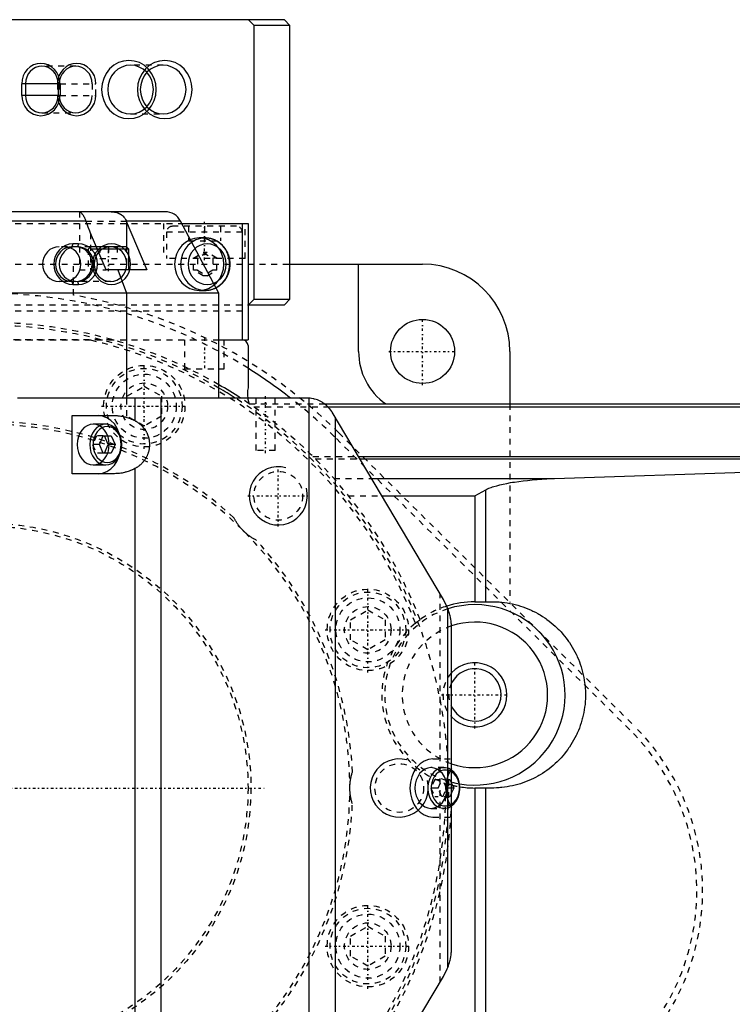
# Model space of a CAD drawing. Extents: x -545 to 345, y -132 to 132.
# Tile 17 of 18: x 6 to 128, y -37 to 132. Entities that reach past the tile are written whole.
import ezdxf

# ---------------------------------------------------------------- set-up
doc = ezdxf.new("R2010")
doc.units = 0
doc.linetypes.add('CENTER', pattern=[1.5, 0.45, -0.5, 0.05, -0.5])
doc.linetypes.add('DASHED', pattern=[2, 1, -1])
for name, color, linetype in [('AM_0', 7, 'CONTINUOUS'), ('AM_10', 7, 'CONTINUOUS'), ('AM_3', 7, 'DASHED'), ('AM_7', 7, 'CENTER')]:
    doc.layers.add(name, color=color, linetype=linetype)

msp = doc.modelspace()

# ---------------------------------------------------------------- linework, layer by layer
at = {"layer": 'AM_0', "color": 7, "linetype": 'CONTINUOUS'}
for p, q in [((51.26, 132), (-45.11, 132)), ((46.04, 131), (45.11, 132)), ((51.26, 132), (52.2, 131)), ((46.04, 84), (46.04, 131)), ((52.2, 131), (46.04, 131)), ((52.2, 84), (52.2, 131)), ((12.69, 121), (6.11, 121)), ((6.11, 119), (6.11, 121)), ((6.75, 121), (6.75, 119)), ((12.39, 121), (12.39, 119)), ((12.69, 121), (12.69, 119)), ((12.69, 119), (6.11, 119)), ((30.75, 99), (-60.48, 99)), ((17.15, 97.41), (-57.6, 97.41)), ((24.06, 97.41), (27.59, 89)), ((33.4, 97.41), (24.06, 97.41)), ((24.11, 97.3), (24.11, 93)), ((40, 85), (33.4, 97.41)), ((33.62, 97), (45, 97)), ((44, 97), (44, 77)), ((45, 97), (45, 77)), ((20.63, 89), (17.95, 95.3)), ((24.13, 93), (18.93, 93)), ((24.53, 92.6), (19.1, 92.6)), ((24.53, 92.6), (24.13, 93)), ((24.53, 89), (24.53, 92.6)), ((52.2, 90), (75, 90)), ((64, 75), (64, 90)), ((27.59, 89), (20.63, 89)), ((22.65, 89), (24.1, 85)), ((40, 85), (-50.98, 85)), ((24.1, 85), (24.1, 67)), ((40, 67), (40, 85)), ((45, 83), (51.26, 83)), ((45.11, 83), (46.04, 84)), ((46.04, 84), (52.2, 84)), ((52.2, 84), (51.26, 83)), ((40, 77), (45, 77)), ((45, 76), (45, 68.74)), ((90, 75), (90, 66)), ((55.16, 67), (5.41, 67)), ((25.63, 63.08), (25.63, 67)), ((30.1, -67), (30.1, 67)), ((55.53, -66.99), (55.53, 66.99)), ((58.16, 66), (158, 66)), ((58.77, 65.46), (158, 65.46)), ((78.6, 32.36), (59.45, 64.56)), ((14.8, 64), (21.96, 64)), ((14.8, 54), (14.8, 64)), ((60.03, -63.59), (60.03, 63.59)), ((20.56, 62.5), (18.39, 62.5)), ((19.46, 59), (20.13, 60.49)), ((20.13, 60.49), (21.49, 60.49)), ((20.99, 59), (20.31, 60.49)), ((21.49, 60.49), (22.17, 59)), ((20.13, 57.51), (19.46, 59)), ((20.31, 57.51), (20.99, 59)), ((22.17, 59), (20.99, 59)), ((22.17, 59), (21.49, 57.51)), ((21.49, 57.51), (20.13, 57.51)), ((63.97, 56.96), (158, 56.96)), ((64.2, 56.57), (158, 56.57)), ((18.39, 55.5), (20.56, 55.5)), ((25.63, -54.92), (25.63, 54.92)), ((97.69, 53.17), (156.36, 55.18)), ((21.96, 54), (14.8, 54)), ((66.22, 53.17), (97.69, 53.17)), ((83.97, 50.22), (85.88, 51.25)), ((85.88, 32), (85.88, 51.25)), ((67.98, 50.22), (83.97, 50.22)), ((83.97, 50.22), (83.97, 32)), ((79.34, -30.81), (79.34, 30.81)), ((83.97, 32), (87, 32)), ((80, -27.25), (80, 27.25)), ((80, 0.82), (80.37, 0)), ((80.37, 0), (80, -0.82)), ((80.37, 0), (80, 0)), ((83.97, 0), (83.97, -50.22)), ((87, 0), (83.97, 0)), ((85.88, -51.25), (85.88, 0)), ((59.45, -64.56), (78.6, -32.36))]:
    msp.add_line(p, q, dxfattribs=at)
for points in [[(12.69, 121), (12.62, 121.68), (12.44, 122.34), (12.13, 122.94), (11.72, 123.47), (11.22, 123.91), (10.66, 124.23), (10.04, 124.43), (9.4, 124.5), (8.76, 124.43), (8.14, 124.23), (7.57, 123.91), (7.07, 123.47), (6.66, 122.94), (6.36, 122.34), (6.17, 121.68), (6.11, 121)], [(12.39, 121), (12.33, 121.59), (12.17, 122.15), (11.91, 122.67), (11.56, 123.12), (11.13, 123.49), (10.65, 123.77), (10.12, 123.94), (9.57, 124), (9.02, 123.94), (8.49, 123.77), (8, 123.49), (7.57, 123.12), (7.22, 122.67), (6.96, 122.15), (6.8, 121.59), (6.75, 121)], [(6.11, 119), (6.17, 118.32), (6.36, 117.66), (6.66, 117.06), (7.07, 116.53), (7.57, 116.09), (8.14, 115.77), (8.76, 115.57), (9.4, 115.5), (10.04, 115.57), (10.66, 115.77), (11.22, 116.09), (11.72, 116.53), (12.13, 117.06), (12.44, 117.66), (12.62, 118.32), (12.69, 119)], [(6.75, 119), (6.8, 118.41), (6.96, 117.85), (7.22, 117.33), (7.57, 116.88), (8, 116.51), (8.49, 116.23), (9.02, 116.06), (9.57, 116), (10.12, 116.06), (10.65, 116.23), (11.13, 116.51), (11.56, 116.88), (11.91, 117.33), (12.17, 117.85), (12.33, 118.41), (12.39, 119)], [(18.39, 62.5), (17.86, 62.43), (17.34, 62.23), (16.86, 61.91), (16.44, 61.47), (16.1, 60.94), (15.85, 60.34), (15.69, 59.68), (15.64, 59), (15.69, 58.32), (15.85, 57.66), (16.1, 57.06), (16.44, 56.53), (16.86, 56.09), (17.34, 55.77), (17.86, 55.57), (18.39, 55.5)], [(80, -3.07), (80.44, -2.68), (80.82, -2.2), (81.11, -1.63), (81.31, -1), (81.42, -0.34), (81.42, 0.34), (81.31, 1), (81.11, 1.63), (80.82, 2.2), (80.44, 2.68), (80, 3.07)], [(80, -2.78), (80.42, -2.45), (80.77, -2.01), (81.05, -1.5), (81.25, -0.93), (81.35, -0.31), (81.35, 0.31), (81.25, 0.93), (81.05, 1.5), (80.77, 2.01), (80.42, 2.45), (80, 2.78)]]:
    msp.add_lwpolyline(points, dxfattribs=at)
for points in [[(24.54, 125), (23.62, 124.9), (22.74, 124.62), (21.93, 124.16), (21.21, 123.54), (20.63, 122.78), (20.2, 121.91), (19.93, 120.98), (19.84, 120), (19.93, 119.02), (20.2, 118.09), (20.63, 117.22), (21.21, 116.46), (21.93, 115.84), (22.74, 115.38), (23.62, 115.1), (24.54, 115), (25.45, 115.1), (26.34, 115.38), (27.15, 115.84), (27.86, 116.46), (28.44, 117.22), (28.88, 118.09), (29.15, 119.02), (29.24, 120), (29.15, 120.98), (28.88, 121.91), (28.44, 122.78), (27.86, 123.54), (27.15, 124.16), (26.34, 124.62), (25.45, 124.9)], [(20.56, 62.5), (20.02, 62.43), (19.51, 62.23), (19.03, 61.91), (18.61, 61.47), (18.27, 60.94), (18.01, 60.34), (17.86, 59.68), (17.8, 59), (17.86, 58.32), (18.01, 57.66), (18.27, 57.06), (18.61, 56.53), (19.03, 56.09), (19.51, 55.77), (20.02, 55.57), (20.56, 55.5), (21.1, 55.57), (21.62, 55.77), (22.09, 56.09), (22.51, 56.53), (22.86, 57.06), (23.11, 57.66), (23.27, 58.32), (23.32, 59), (23.27, 59.68), (23.11, 60.34), (22.86, 60.94), (22.51, 61.47), (22.09, 61.91), (21.62, 62.23), (21.1, 62.43)], [(20.81, 55.9), (21.29, 55.96), (21.74, 56.14), (22.17, 56.42), (22.54, 56.81), (22.84, 57.28), (23.07, 57.81), (23.2, 58.4), (23.25, 59), (23.2, 59.6), (23.07, 60.19), (22.84, 60.72), (22.54, 61.19), (22.17, 61.58), (21.74, 61.86), (21.29, 62.04), (20.81, 62.1), (20.33, 62.04), (19.87, 61.86), (19.45, 61.58), (19.08, 61.19), (18.78, 60.72), (18.55, 60.19), (18.41, 59.6), (18.37, 59), (18.41, 58.4), (18.55, 57.81), (18.78, 57.28), (19.08, 56.81), (19.45, 56.42), (19.87, 56.14), (20.33, 55.96)]]:
    msp.add_lwpolyline(points, close=True, dxfattribs=at)
for points in [[(17.15, 97.41, 0), (17.12, 97.49, 0), (17.06, 97.65, 0), (16.99, 97.81, 0), (16.96, 97.88, 0), (16.93, 97.96, 0), (16.85, 98.1, 0), (16.78, 98.23, 0), (16.7, 98.35, 0), (16.63, 98.46, 0), (16.56, 98.56, 0), (16.52, 98.6, 0), (16.49, 98.65, 0), (16.42, 98.73, 0), (16.38, 98.77, 0), (16.37, 98.78, 0), (16.36, 98.79, 0), (16.35, 98.79, 0), (16.35, 98.8, 0), (16.34, 98.81, 0), (16.33, 98.82, 0), (16.32, 98.83, 0), (16.31, 98.84, 0), (16.3, 98.85, 0), (16.29, 98.85, 0), (16.29, 98.86, 0), (16.28, 98.87, 0), (16.27, 98.88, 0), (16.23, 98.9, 0), (16.18, 98.94, 0), (16.16, 98.96, 0), (16.14, 98.97, 0), (16.1, 98.99, 0), (16.07, 99, 0), (16.06, 99, 0)], [(21.47, 99, 0), (21.57, 99, 0), (21.76, 98.99, 0), (21.94, 98.97, 0), (22.03, 98.96, 0), (22.13, 98.95, 0), (22.31, 98.91, 0), (22.48, 98.86, 0), (22.58, 98.83, 0), (22.61, 98.82, 0), (22.64, 98.81, 0), (22.65, 98.8, 0), (22.67, 98.8, 0), (22.7, 98.78, 0), (22.72, 98.77, 0), (22.75, 98.76, 0), (22.78, 98.75, 0), (22.81, 98.74, 0), (22.82, 98.73, 0), (22.83, 98.72, 0), (22.86, 98.71, 0), (22.89, 98.7, 0), (22.91, 98.69, 0), (22.94, 98.67, 0), (22.96, 98.66, 0), (22.98, 98.65, 0), (22.99, 98.64, 0), (23.02, 98.63, 0), (23.04, 98.61, 0), (23.05, 98.61, 0), (23.07, 98.6, 0), (23.09, 98.58, 0), (23.12, 98.57, 0), (23.13, 98.56, 0), (23.14, 98.55, 0), (23.16, 98.54, 0), (23.19, 98.52, 0), (23.27, 98.46, 0), (23.41, 98.35, 0), (23.53, 98.22, 0), (23.65, 98.09, 0), (23.76, 97.95, 0), (23.81, 97.88, 0), (23.86, 97.81, 0), (23.95, 97.65, 0), (24.03, 97.49, 0), (24.06, 97.41, 0)], [(17.95, 95.3, 0), (17.81, 95.65, 0), (17.53, 96.35, 0), (17.27, 97.06, 0), (17.15, 97.41, 0)], [(55.53, 66.99, 0), (55.47, 66.99, 0), (55.34, 67, 0), (55.22, 67, 0), (55.16, 67, 0)], [(59.45, 64.56, 0), (59.38, 64.67, 0), (59.23, 64.9, 0), (59.06, 65.13, 0), (58.97, 65.23, 0), (58.88, 65.34, 0), (58.69, 65.54, 0), (58.49, 65.73, 0), (58.28, 65.9, 0), (58.07, 66.06, 0), (57.86, 66.2, 0), (57.76, 66.27, 0), (57.65, 66.33, 0), (57.42, 66.46, 0), (57.19, 66.57, 0), (56.95, 66.67, 0), (56.7, 66.75, 0), (56.45, 66.83, 0), (56.32, 66.86, 0), (56.19, 66.89, 0), (55.93, 66.94, 0), (55.66, 66.97, 0), (55.53, 66.99, 0)], [(21.96, 64, 0), (22.07, 64, 0), (22.28, 63.99, 0), (22.5, 63.98, 0), (22.61, 63.97, 0), (22.72, 63.96, 0), (22.93, 63.94, 0), (23.15, 63.91, 0), (23.36, 63.88, 0), (23.57, 63.84, 0), (23.78, 63.79, 0), (23.88, 63.76, 0), (23.99, 63.74, 0), (24.19, 63.68, 0), (24.4, 63.62, 0), (24.59, 63.55, 0), (24.79, 63.47, 0), (24.98, 63.39, 0), (25.08, 63.35, 0), (25.17, 63.31, 0), (25.36, 63.22, 0), (25.54, 63.13, 0), (25.63, 63.08, 0)], [(25.63, 63.08, 0), (25.67, 63.05, 0), (25.75, 63.01, 0), (25.83, 62.96, 0), (25.87, 62.93, 0), (25.91, 62.91, 0), (25.99, 62.86, 0), (26.06, 62.81, 0), (26.14, 62.75, 0), (26.21, 62.7, 0), (26.29, 62.64, 0), (26.32, 62.61, 0), (26.36, 62.58, 0), (26.43, 62.53, 0), (26.5, 62.47, 0), (26.57, 62.41, 0), (26.63, 62.35, 0), (26.7, 62.28, 0), (26.73, 62.25, 0), (26.76, 62.22, 0), (26.82, 62.15, 0), (26.88, 62.09, 0), (26.91, 62.06, 0), (26.94, 62.02, 0), (27, 61.96, 0), (27.06, 61.89, 0), (27.09, 61.85, 0), (27.11, 61.82, 0), (27.17, 61.74, 0), (27.22, 61.67, 0), (27.28, 61.59, 0), (27.33, 61.52, 0), (27.38, 61.44, 0), (27.4, 61.4, 0), (27.43, 61.36, 0), (27.47, 61.28, 0), (27.52, 61.2, 0), (27.56, 61.11, 0), (27.6, 61.03, 0), (27.64, 60.94, 0), (27.66, 60.9, 0), (27.68, 60.86, 0), (27.72, 60.77, 0), (27.75, 60.68, 0), (27.79, 60.59, 0), (27.82, 60.5, 0), (27.85, 60.41, 0), (27.86, 60.37, 0), (27.88, 60.32, 0), (27.9, 60.23, 0), (27.93, 60.14, 0), (27.95, 60.05, 0), (27.97, 59.96, 0), (27.99, 59.87, 0), (27.99, 59.82, 0), (28, 59.77, 0), (28.02, 59.68, 0), (28.03, 59.59, 0), (28.04, 59.5, 0), (28.05, 59.41, 0), (28.06, 59.32, 0), (28.06, 59.27, 0), (28.06, 59.22, 0), (28.07, 59.13, 0), (28.07, 59.04, 0), (28.07, 59, 0), (28.07, 58.96, 0), (28.07, 58.87, 0), (28.06, 58.78, 0), (28.06, 58.73, 0), (28.06, 58.68, 0), (28.05, 58.59, 0), (28.04, 58.5, 0), (28.03, 58.41, 0), (28.02, 58.32, 0), (28, 58.23, 0), (27.99, 58.18, 0), (27.99, 58.13, 0), (27.97, 58.04, 0), (27.95, 57.95, 0), (27.93, 57.86, 0), (27.9, 57.77, 0), (27.88, 57.68, 0), (27.86, 57.63, 0), (27.85, 57.59, 0), (27.82, 57.5, 0), (27.79, 57.41, 0), (27.75, 57.32, 0), (27.72, 57.23, 0), (27.68, 57.14, 0), (27.66, 57.1, 0), (27.64, 57.06, 0), (27.6, 56.97, 0), (27.56, 56.89, 0), (27.52, 56.8, 0), (27.47, 56.72, 0), (27.43, 56.64, 0), (27.4, 56.6, 0), (27.38, 56.56, 0), (27.33, 56.48, 0), (27.28, 56.41, 0), (27.22, 56.33, 0), (27.17, 56.26, 0), (27.11, 56.18, 0), (27.09, 56.15, 0), (27.06, 56.11, 0), (27, 56.04, 0), (26.94, 55.98, 0), (26.91, 55.94, 0), (26.88, 55.91, 0), (26.82, 55.85, 0), (26.76, 55.78, 0), (26.73, 55.75, 0), (26.7, 55.72, 0), (26.63, 55.65, 0), (26.57, 55.59, 0), (26.5, 55.53, 0), (26.43, 55.47, 0), (26.36, 55.42, 0), (26.32, 55.39, 0), (26.29, 55.36, 0), (26.21, 55.3, 0), (26.14, 55.25, 0), (26.06, 55.19, 0), (25.99, 55.14, 0), (25.91, 55.09, 0), (25.87, 55.07, 0), (25.83, 55.04, 0), (25.75, 54.99, 0), (25.67, 54.95, 0), (25.63, 54.92, 0)], [(25.63, 54.92, 0), (25.54, 54.87, 0), (25.36, 54.78, 0), (25.17, 54.69, 0), (25.08, 54.65, 0), (24.98, 54.61, 0), (24.79, 54.53, 0), (24.59, 54.45, 0), (24.4, 54.38, 0), (24.19, 54.32, 0), (23.99, 54.26, 0), (23.88, 54.24, 0), (23.78, 54.21, 0), (23.57, 54.16, 0), (23.36, 54.12, 0), (23.15, 54.09, 0), (22.93, 54.06, 0), (22.72, 54.04, 0), (22.61, 54.03, 0), (22.5, 54.02, 0), (22.28, 54.01, 0), (22.07, 54, 0), (21.96, 54, 0)], [(85.88, 51.25, 0), (86.04, 51.33, 0), (86.4, 51.49, 0), (86.8, 51.65, 0), (87.02, 51.72, 0), (87.25, 51.8, 0), (87.74, 51.94, 0), (88.28, 52.08, 0), (88.86, 52.22, 0), (89.47, 52.34, 0), (90.12, 52.46, 0), (90.46, 52.52, 0), (90.81, 52.57, 0), (91.53, 52.68, 0), (92.28, 52.77, 0), (93.05, 52.86, 0), (93.86, 52.94, 0), (94.68, 53.01, 0), (95.1, 53.04, 0), (95.52, 53.07, 0), (96.38, 53.12, 0), (97.25, 53.16, 0), (97.69, 53.17, 0)], [(79.34, 30.81, 0), (79.24, 31.08, 0), (79, 31.6, 0), (78.74, 32.11, 0), (78.6, 32.36, 0)], [(80, 27.25, 0), (80, 27.35, 0), (80, 27.54, 0), (79.99, 27.73, 0), (79.98, 27.83, 0), (79.98, 27.93, 0), (79.96, 28.13, 0), (79.94, 28.33, 0), (79.92, 28.54, 0), (79.89, 28.74, 0), (79.86, 28.95, 0), (79.84, 29.05, 0), (79.82, 29.15, 0), (79.78, 29.35, 0), (79.73, 29.56, 0), (79.68, 29.76, 0), (79.63, 29.96, 0), (79.57, 30.15, 0), (79.54, 30.25, 0), (79.51, 30.34, 0), (79.45, 30.53, 0), (79.38, 30.72, 0), (79.34, 30.81, 0)], [(87, 32, 0), (87.23, 32, 0), (87.7, 31.98, 0), (88.16, 31.96, 0), (88.39, 31.94, 0), (88.63, 31.92, 0), (89.09, 31.86, 0), (89.55, 31.8, 0), (90.01, 31.71, 0), (90.46, 31.62, 0), (90.92, 31.51, 0), (91.14, 31.45, 0), (91.37, 31.39, 0), (91.81, 31.26, 0), (92.25, 31.11, 0), (92.69, 30.95, 0), (93.12, 30.78, 0), (93.55, 30.6, 0), (93.76, 30.5, 0), (93.97, 30.4, 0), (94.39, 30.19, 0), (94.8, 29.97, 0), (95, 29.86, 0), (95.2, 29.74, 0), (95.6, 29.49, 0), (95.99, 29.24, 0), (96.18, 29.11, 0), (96.37, 28.97, 0), (96.74, 28.69, 0), (97.11, 28.4, 0), (97.46, 28.11, 0), (97.81, 27.8, 0), (98.15, 27.48, 0), (98.31, 27.31, 0), (98.48, 27.15, 0), (98.8, 26.81, 0), (99.11, 26.46, 0), (99.4, 26.11, 0), (99.69, 25.74, 0), (99.97, 25.37, 0), (100.11, 25.18, 0), (100.24, 24.99, 0), (100.49, 24.6, 0), (100.74, 24.2, 0), (100.97, 23.8, 0), (101.19, 23.39, 0), (101.4, 22.97, 0), (101.5, 22.76, 0), (101.6, 22.55, 0), (101.78, 22.12, 0), (101.95, 21.69, 0), (102.11, 21.25, 0), (102.26, 20.81, 0), (102.39, 20.37, 0), (102.45, 20.14, 0), (102.51, 19.92, 0), (102.62, 19.46, 0), (102.71, 19.01, 0), (102.8, 18.55, 0), (102.86, 18.09, 0), (102.92, 17.63, 0), (102.94, 17.39, 0), (102.96, 17.16, 0), (102.98, 16.7, 0), (103, 16.23, 0), (103, 16, 0), (103, 15.77, 0), (102.98, 15.3, 0), (102.96, 14.84, 0), (102.94, 14.61, 0), (102.92, 14.37, 0), (102.86, 13.91, 0), (102.8, 13.45, 0), (102.71, 12.99, 0), (102.62, 12.54, 0), (102.51, 12.08, 0), (102.45, 11.86, 0), (102.39, 11.63, 0), (102.26, 11.19, 0), (102.11, 10.75, 0), (101.95, 10.31, 0), (101.78, 9.88, 0), (101.6, 9.45, 0), (101.5, 9.24, 0), (101.4, 9.03, 0), (101.19, 8.61, 0), (100.97, 8.2, 0), (100.74, 7.8, 0), (100.49, 7.4, 0), (100.24, 7.01, 0), (100.11, 6.82, 0), (99.97, 6.63, 0), (99.69, 6.26, 0), (99.4, 5.89, 0), (99.11, 5.54, 0), (98.8, 5.19, 0), (98.48, 4.85, 0), (98.31, 4.69, 0), (98.15, 4.52, 0), (97.81, 4.2, 0), (97.46, 3.89, 0), (97.11, 3.6, 0), (96.74, 3.31, 0), (96.37, 3.03, 0), (96.18, 2.89, 0), (95.99, 2.76, 0), (95.6, 2.51, 0), (95.2, 2.26, 0), (95, 2.14, 0), (94.8, 2.03, 0), (94.39, 1.81, 0), (93.97, 1.6, 0), (93.76, 1.5, 0), (93.55, 1.4, 0), (93.12, 1.22, 0), (92.69, 1.05, 0), (92.25, 0.89, 0), (91.81, 0.74, 0), (91.37, 0.61, 0), (91.14, 0.55, 0), (90.92, 0.49, 0), (90.46, 0.38, 0), (90.01, 0.29, 0), (89.55, 0.2, 0), (89.09, 0.14, 0), (88.63, 0.08, 0), (88.39, 0.06, 0), (88.16, 0.04, 0), (87.7, 0.02, 0), (87.23, 0, 0), (87, 0, 0)], [(79.34, -30.81, 0), (79.38, -30.72, 0), (79.45, -30.53, 0), (79.51, -30.34, 0), (79.54, -30.25, 0), (79.57, -30.15, 0), (79.63, -29.96, 0), (79.68, -29.76, 0), (79.73, -29.56, 0), (79.78, -29.35, 0), (79.82, -29.15, 0), (79.84, -29.05, 0), (79.86, -28.95, 0), (79.89, -28.74, 0), (79.92, -28.54, 0), (79.94, -28.33, 0), (79.96, -28.13, 0), (79.98, -27.93, 0), (79.98, -27.83, 0), (79.99, -27.73, 0), (80, -27.54, 0), (80, -27.35, 0), (80, -27.25, 0)], [(78.6, -32.36, 0), (78.74, -32.11, 0), (79, -31.6, 0), (79.24, -31.08, 0), (79.34, -30.81, 0)]]:
    msp.add_polyline3d(points, dxfattribs=at)
msp.add_circle((75, 75), 5.5, dxfattribs=at)
for centre, radius, start, end in [((30.75, 96), 3, 28, 90), ((75, 75), 15, 0, 90), ((44, 76), 1, 0, 90), ((75, 75), 11, 180, 234.9032), ((0, 0), 85, 52.0209, 58.0343), ((0, 0), 80, 56.8771, 60), ((0, 0), 79.5, 57.4335, 59.7917), ((49.9, 67.73), 5, 168.305, 188.3545), ((84, 16), 16, 90.1018, 107.5891), ((84, 16), 15.5, 260.2255, 107.4419), ((84, 16), 12.5, 251.3371, 108.746), ((84, 16), 5.5, 223.3418, 136.6582), ((84, 16), 4.5, 207.266, 152.734), ((84, 16), 16, 260.7331, 269.8982)]:
    msp.add_arc(centre, radius, start, end, dxfattribs=at)
at = {"layer": 'AM_10', "color": 7, "linetype": 'CONTINUOUS'}
for centre in [(50.2, 50.2), (71, 0)]:
    msp.add_arc(centre, 5, 75, 15, dxfattribs=at)
at = {"layer": 'AM_3', "color": 6, "linetype": 'DASHED'}
for p, q in [((15.38, 124), (9.57, 124)), ((30.42, 124.19), (24.81, 124.19)), ((12.26, 121), (12.26, 119)), ((12.26, 121), (12.39, 121)), ((12.56, 121), (12.56, 119)), ((12.69, 121), (18.84, 121)), ((18.2, 121), (18.2, 119)), ((18.84, 119), (18.84, 121)), ((12.26, 119), (12.39, 119)), ((12.69, 119), (18.84, 119)), ((9.57, 116), (15.38, 116)), ((24.81, 115.81), (30.42, 115.81)), ((16.03, 99), (16.03, 89)), ((-45, 97), (33.62, 97)), ((17.15, 97.41), (24.06, 97.41)), ((30.5, 97), (30.5, 91)), ((43, 96.5), (32, 96.5)), ((34.75, 96.5), (34.75, 94)), ((37.5, 96.5), (37.5, 94)), ((40.25, 96.5), (40.25, 94)), ((44.5, 91), (44.5, 97)), ((17.95, 95.3), (17.95, 89)), ((31, 95.5), (31, 91)), ((44, 95.5), (31, 95.5)), ((14.91, 93.5), (14.74, 93)), ((15.85, 93.5), (14.91, 93.5)), ((15.85, 93.5), (15.68, 93)), ((34.75, 94), (40.25, 94)), ((37.64, 94.5), (36.61, 94.5)), ((17.93, 93), (12.52, 93)), ((17.93, 93), (17.53, 92.6)), ((17.53, 92.6), (17.53, 89)), ((19.1, 92.6), (17.53, 92.6)), ((18.93, 93), (17.93, 93)), ((19.54, 93), (19.54, 91)), ((21.03, 93), (21.03, 91)), ((22.52, 93), (22.52, 91)), ((24.11, 93), (24.11, 89)), ((35.65, 91.01), (37.3, 92.02)), ((37.98, 92.02), (36.34, 91.01)), ((37.3, 92.02), (38.94, 91.01)), ((37.98, 92.02), (37.3, 92.02)), ((39.63, 91.01), (37.98, 92.02)), ((-75, 90), (52.2, 90)), ((15, 84.68), (15, 90)), ((19.54, 91), (22.52, 91)), ((44.5, 91), (30.5, 91)), ((35.65, 88.99), (35.65, 91.01)), ((36.34, 91.01), (35.65, 91.01)), ((36.34, 91.01), (36.34, 88.99)), ((38.94, 91.01), (38.94, 88.99)), ((39.63, 91.01), (38.94, 91.01)), ((39.63, 88.99), (39.63, 91.01)), ((16.03, 89), (20.63, 89)), ((36.34, 88.99), (35.65, 88.99)), ((37.3, 87.98), (35.65, 88.99)), ((36.34, 88.99), (37.98, 87.98)), ((38.94, 88.99), (37.3, 87.98)), ((37.98, 87.98), (37.3, 87.98)), ((37.98, 87.98), (39.63, 88.99)), ((39.63, 88.99), (38.94, 88.99)), ((21.37, 87), (12.52, 87)), ((14.74, 87), (14.91, 86.5)), ((14.91, 86.5), (15.85, 86.5)), ((15.68, 87), (15.85, 86.5)), ((36.61, 85.5), (37.64, 85.5)), ((-45.11, 83), (45, 83)), ((-45, 82), (45, 82)), ((-45, 77), (40, 77)), ((21.7, 77), (-21.7, 77)), ((34.1, 77), (34.1, 72)), ((40.9, 72), (40.9, 77)), ((34.1, 72), (40.9, 72)), ((24.2, 67.31), (27.17, 69.03)), ((27.17, 69.03), (30.14, 67.31)), ((24.2, 63.89), (24.2, 67.31)), ((30.14, 67.31), (30.14, 63.89)), ((45.21, 66), (58.16, 66)), ((46.35, 67), (46.35, 58)), ((49.65, 58), (49.65, 67)), ((90, 66), (90, 31.86)), ((46, 65.46), (58.77, 65.46)), ((27.17, 62.17), (24.2, 63.89)), ((30.14, 63.89), (27.17, 62.17)), ((60.56, 61.06), (111.31, 10.73)), ((18.95, 60.49), (18.27, 59)), ((20.13, 60.49), (18.95, 60.49)), ((110.6, 10.02), (59.86, 60.35)), ((18.27, 59), (18.95, 57.51)), ((19.46, 59), (18.27, 59)), ((49.65, 58), (46.35, 58)), ((20.13, 57.51), (18.95, 57.51)), ((56.17, 56.96), (63.97, 56.96)), ((56.57, 56.57), (64.2, 56.57)), ((59.77, 53.17), (66.22, 53.17)), ((62.27, 50.22), (67.98, 50.22)), ((78, -33.36), (78, 33.36)), ((62.63, 28.89), (65.6, 30.6)), ((65.6, 30.6), (68.57, 28.89)), ((62.63, 25.46), (62.63, 28.89)), ((68.57, 28.89), (68.57, 25.46)), ((65.6, 23.74), (62.63, 25.46)), ((68.57, 25.46), (65.6, 23.74)), ((78.67, 3.5), (76.45, 3.5)), ((76.77, 5), (80, 5)), ((77.11, 1.49), (76.43, 0)), ((76.43, 0), (77.11, -1.49)), ((77.66, 0), (76.43, 0)), ((77.11, 1.49), (79.69, 1.49)), ((77.66, 0), (78.34, 1.49)), ((79.14, 0), (78.46, 1.49)), ((79.15, 0.75), (79, 0.8)), ((80, 0), (79.14, 0)), ((79.5, 0.65), (79.15, 0.75)), ((79.69, 1.49), (80, 0.82)), ((79.69, -1.49), (77.11, -1.49)), ((78.34, -1.49), (77.66, 0)), ((78.46, -1.49), (79.14, 0)), ((80, -0.82), (79.69, -1.49)), ((76.45, -3.5), (78.67, -3.5)), ((76.77, -5), (80, -5)), ((62.63, -25.46), (65.6, -23.74)), ((65.6, -23.74), (68.57, -25.46)), ((62.63, -28.88), (62.63, -25.46)), ((68.57, -25.46), (68.57, -28.88)), ((65.6, -30.6), (62.63, -28.88)), ((68.57, -28.88), (65.6, -30.6))]:
    msp.add_line(p, q, dxfattribs=at)
for points in [[(18.84, 121), (18.78, 121.68), (18.59, 122.34), (18.29, 122.94), (17.88, 123.47), (17.38, 123.91), (16.81, 124.23), (16.19, 124.43), (15.55, 124.5), (14.91, 124.43), (14.29, 124.23), (13.73, 123.91), (13.23, 123.47), (12.82, 122.94), (12.51, 122.34), (12.33, 121.68), (12.26, 121)], [(18.2, 121), (18.15, 121.59), (17.99, 122.15), (17.73, 122.67), (17.38, 123.12), (16.95, 123.49), (16.46, 123.77), (15.93, 123.94), (15.38, 124), (14.83, 123.94), (14.3, 123.77), (13.82, 123.49), (13.39, 123.12), (13.04, 122.67), (12.78, 122.15), (12.62, 121.59), (12.56, 121)], [(12.26, 119), (12.33, 118.32), (12.51, 117.66), (12.82, 117.06), (13.23, 116.53), (13.73, 116.09), (14.29, 115.77), (14.91, 115.57), (15.55, 115.5), (16.19, 115.57), (16.81, 115.77), (17.38, 116.09), (17.88, 116.53), (18.29, 117.06), (18.59, 117.66), (18.78, 118.32), (18.84, 119)], [(12.56, 119), (12.62, 118.41), (12.78, 117.85), (13.04, 117.33), (13.39, 116.88), (13.82, 116.51), (14.3, 116.23), (14.83, 116.06), (15.38, 116), (15.93, 116.06), (16.46, 116.23), (16.95, 116.51), (17.38, 116.88), (17.73, 117.33), (17.99, 117.85), (18.15, 118.41), (18.2, 119)], [(14.91, 93.5), (14.27, 93.43), (13.66, 93.23), (13.09, 92.91), (12.59, 92.47), (12.18, 91.94), (11.88, 91.34), (11.69, 90.68), (11.63, 90), (11.69, 89.32), (11.88, 88.66), (12.18, 88.06), (12.59, 87.53), (13.09, 87.09), (13.66, 86.77), (14.27, 86.57), (14.91, 86.5)], [(15.85, 86.5), (16.5, 86.57), (17.11, 86.77), (17.68, 87.09), (18.18, 87.53), (18.59, 88.06), (18.89, 88.66), (19.08, 89.32), (19.14, 90), (19.08, 90.68), (18.89, 91.34), (18.59, 91.94), (18.18, 92.47), (17.68, 92.91), (17.11, 93.23), (16.5, 93.43), (15.85, 93.5)], [(12.52, 93), (11.97, 92.94), (11.44, 92.77), (10.95, 92.49), (10.53, 92.12), (10.18, 91.67), (9.92, 91.15), (9.76, 90.59), (9.7, 90), (9.76, 89.41), (9.92, 88.85), (10.18, 88.33), (10.53, 87.88), (10.95, 87.51), (11.44, 87.23), (11.97, 87.06), (12.52, 87)], [(14.74, 93), (14.19, 92.94), (13.66, 92.77), (13.18, 92.49), (12.75, 92.12), (12.4, 91.67), (12.14, 91.15), (11.98, 90.59), (11.92, 90), (11.98, 89.41), (12.14, 88.85), (12.4, 88.33), (12.75, 87.88), (13.18, 87.51), (13.66, 87.23), (14.19, 87.06), (14.74, 87)], [(13.46, 87), (14.01, 87.06), (14.54, 87.23), (15.03, 87.51), (15.45, 87.88), (15.8, 88.33), (16.06, 88.85), (16.23, 89.41), (16.28, 90), (16.23, 90.59), (16.06, 91.15), (15.8, 91.67), (15.45, 92.12), (15.03, 92.49), (14.54, 92.77), (14.01, 92.94), (13.46, 93)], [(15.68, 87), (16.23, 87.06), (16.76, 87.23), (17.25, 87.51), (17.68, 87.88), (18.03, 88.33), (18.29, 88.85), (18.45, 89.41), (18.5, 90), (18.45, 90.59), (18.29, 91.15), (18.03, 91.67), (17.68, 92.12), (17.25, 92.49), (16.76, 92.77), (16.23, 92.94), (15.68, 93)], [(19.24, 54), (20.01, 54.1), (20.75, 54.38), (21.43, 54.84), (22.03, 55.46), (22.52, 56.22), (22.88, 57.09), (23.11, 58.02), (23.18, 59), (23.11, 59.98), (22.88, 60.91), (22.52, 61.78), (22.03, 62.54), (21.43, 63.16), (20.75, 63.62), (20.01, 63.9), (19.24, 64)], [(18.39, 55.5), (18.93, 55.57), (19.45, 55.77), (19.93, 56.09), (20.34, 56.53), (20.69, 57.06), (20.94, 57.66), (21.1, 58.32), (21.15, 59), (21.1, 59.68), (20.94, 60.34), (20.69, 60.94), (20.34, 61.47), (19.93, 61.91), (19.45, 62.23), (18.93, 62.43), (18.39, 62.5)], [(76.77, 5), (76, 4.9), (75.26, 4.62), (74.58, 4.16), (73.98, 3.54), (73.49, 2.78), (73.13, 1.91), (72.9, 0.98), (72.83, 0), (72.9, -0.98), (73.13, -1.91), (73.49, -2.78), (73.98, -3.54), (74.58, -4.16), (75.26, -4.62), (76, -4.9), (76.77, -5)], [(80, 3.07), (79.5, 3.34), (78.97, 3.48), (78.42, 3.49), (77.89, 3.36), (77.39, 3.1), (76.93, 2.72), (76.55, 2.23), (76.24, 1.66), (76.03, 1.02), (75.93, 0.35), (75.93, -0.35), (76.03, -1.02), (76.24, -1.66), (76.55, -2.23), (76.93, -2.72), (77.39, -3.1), (77.89, -3.36), (78.42, -3.49), (78.97, -3.48), (79.5, -3.34), (80, -3.07)], [(80, 2.78), (79.56, 2.99), (79.09, 3.09), (78.62, 3.08), (78.16, 2.95), (77.73, 2.71), (77.34, 2.37), (77.01, 1.94), (76.75, 1.44), (76.58, 0.89), (76.49, 0.3), (76.49, -0.3), (76.58, -0.89), (76.75, -1.44), (77.01, -1.94), (77.34, -2.37), (77.73, -2.71), (78.16, -2.95), (78.62, -3.08), (79.09, -3.09), (79.56, -2.99), (80, -2.78)], [(80, 3.35), (79.51, 2.5), (79.18, 1.55), (79.01, 0.52), (79.01, -0.52), (79.18, -1.55), (79.51, -2.5), (80, -3.35)]]:
    msp.add_lwpolyline(points, dxfattribs=at)
for points in [[(24.81, 115.81), (25.58, 115.89), (26.32, 116.13), (27, 116.52), (27.6, 117.04), (28.09, 117.67), (28.45, 118.4), (28.67, 119.18), (28.75, 120), (28.67, 120.82), (28.45, 121.6), (28.09, 122.33), (27.6, 122.96), (27, 123.48), (26.32, 123.87), (25.58, 124.11), (24.81, 124.19), (24.05, 124.11), (23.31, 123.87), (22.63, 123.48), (22.03, 122.96), (21.54, 122.33), (21.18, 121.6), (20.96, 120.82), (20.88, 120), (20.96, 119.18), (21.18, 118.4), (21.54, 117.67), (22.03, 117.04), (22.63, 116.52), (23.31, 116.13), (24.05, 115.89)], [(30.69, 115), (31.61, 115.1), (32.49, 115.38), (33.3, 115.84), (34.02, 116.46), (34.6, 117.22), (35.03, 118.09), (35.3, 119.02), (35.39, 120), (35.3, 120.98), (35.03, 121.91), (34.6, 122.78), (34.02, 123.54), (33.3, 124.16), (32.49, 124.62), (31.61, 124.9), (30.69, 125), (29.78, 124.9), (28.9, 124.62), (28.08, 124.16), (27.37, 123.54), (26.79, 122.78), (26.35, 121.91), (26.09, 120.98), (26, 120), (26.09, 119.02), (26.35, 118.09), (26.79, 117.22), (27.37, 116.46), (28.08, 115.84), (28.9, 115.38), (29.78, 115.1)], [(30.42, 115.81), (31.18, 115.89), (31.92, 116.13), (32.6, 116.52), (33.2, 117.04), (33.69, 117.67), (34.05, 118.4), (34.28, 119.18), (34.35, 120), (34.28, 120.82), (34.05, 121.6), (33.69, 122.33), (33.2, 122.96), (32.6, 123.48), (31.92, 123.87), (31.18, 124.11), (30.42, 124.19), (29.65, 124.11), (28.91, 123.87), (28.23, 123.48), (27.63, 122.96), (27.14, 122.33), (26.78, 121.6), (26.56, 120.82), (26.48, 120), (26.56, 119.18), (26.78, 118.4), (27.14, 117.67), (27.63, 117.04), (28.23, 116.52), (28.91, 116.13), (29.65, 115.89)], [(21.54, 86.5), (22.18, 86.57), (22.8, 86.77), (23.37, 87.09), (23.87, 87.53), (24.28, 88.06), (24.58, 88.66), (24.77, 89.32), (24.83, 90), (24.77, 90.68), (24.58, 91.34), (24.28, 91.94), (23.87, 92.47), (23.37, 92.91), (22.8, 93.23), (22.18, 93.43), (21.54, 93.5), (20.9, 93.43), (20.28, 93.23), (19.71, 92.91), (19.22, 92.47), (18.81, 91.94), (18.5, 91.34), (18.32, 90.68), (18.25, 90), (18.32, 89.32), (18.5, 88.66), (18.81, 88.06), (19.22, 87.53), (19.71, 87.09), (20.28, 86.77), (20.9, 86.57)], [(36.61, 94.5), (35.79, 94.41), (35, 94.16), (34.26, 93.74), (33.62, 93.18), (33.1, 92.5), (32.71, 91.72), (32.47, 90.88), (32.39, 90), (32.47, 89.12), (32.71, 88.28), (33.1, 87.5), (33.62, 86.82), (34.26, 86.26), (35, 85.84), (35.79, 85.59), (36.61, 85.5), (37.44, 85.59), (38.23, 85.84), (38.96, 86.26), (39.6, 86.82), (40.13, 87.5), (40.52, 88.28), (40.76, 89.12), (40.84, 90), (40.76, 90.88), (40.52, 91.72), (40.13, 92.5), (39.6, 93.18), (38.96, 93.74), (38.23, 94.16), (37.44, 94.41)], [(37.64, 85.5), (38.46, 85.59), (39.26, 85.84), (39.99, 86.26), (40.63, 86.82), (41.16, 87.5), (41.55, 88.28), (41.79, 89.12), (41.87, 90), (41.79, 90.88), (41.55, 91.72), (41.16, 92.5), (40.63, 93.18), (39.99, 93.74), (39.26, 94.16), (38.46, 94.41), (37.64, 94.5), (36.81, 94.41), (36.02, 94.16), (35.29, 93.74), (34.65, 93.18), (34.12, 92.5), (33.73, 91.72), (33.49, 90.88), (33.41, 90), (33.49, 89.12), (33.73, 88.28), (34.12, 87.5), (34.65, 86.82), (35.29, 86.26), (36.02, 85.84), (36.81, 85.59)], [(37.98, 93.5), (37.34, 93.43), (36.72, 93.23), (36.15, 92.91), (35.66, 92.47), (35.25, 91.94), (34.94, 91.34), (34.76, 90.68), (34.69, 90), (34.76, 89.32), (34.94, 88.66), (35.25, 88.06), (35.66, 87.53), (36.15, 87.09), (36.72, 86.77), (37.34, 86.57), (37.98, 86.5), (38.62, 86.57), (39.24, 86.77), (39.81, 87.09), (40.31, 87.53), (40.72, 88.06), (41.02, 88.66), (41.21, 89.32), (41.27, 90), (41.21, 90.68), (41.02, 91.34), (40.72, 91.94), (40.31, 92.47), (39.81, 92.91), (39.24, 93.23), (38.62, 93.43)], [(15.38, 87), (15.93, 87.06), (16.46, 87.23), (16.95, 87.51), (17.38, 87.88), (17.73, 88.33), (17.99, 88.85), (18.15, 89.41), (18.2, 90), (18.15, 90.59), (17.99, 91.15), (17.73, 91.67), (17.38, 92.12), (16.95, 92.49), (16.46, 92.77), (15.93, 92.94), (15.38, 93), (14.83, 92.94), (14.31, 92.77), (13.82, 92.49), (13.39, 92.12), (13.04, 91.67), (12.78, 91.15), (12.62, 90.59), (12.57, 90), (12.62, 89.41), (12.78, 88.85), (13.04, 88.33), (13.39, 87.88), (13.82, 87.51), (14.31, 87.23), (14.83, 87.06)], [(21.37, 87), (21.92, 87.06), (22.45, 87.23), (22.94, 87.51), (23.36, 87.88), (23.71, 88.33), (23.97, 88.85), (24.13, 89.41), (24.19, 90), (24.13, 90.59), (23.97, 91.15), (23.71, 91.67), (23.36, 92.12), (22.94, 92.49), (22.45, 92.77), (21.92, 92.94), (21.37, 93), (20.82, 92.94), (20.29, 92.77), (19.8, 92.49), (19.38, 92.12), (19.03, 91.67), (18.77, 91.15), (18.61, 90.59), (18.55, 90), (18.61, 89.41), (18.77, 88.85), (19.03, 88.33), (19.38, 87.88), (19.8, 87.51), (20.29, 87.23), (20.82, 87.06)], [(76.45, 3.5), (75.92, 3.43), (75.4, 3.23), (74.92, 2.91), (74.5, 2.47), (74.16, 1.94), (73.91, 1.34), (73.75, 0.68), (73.7, 0), (73.75, -0.68), (73.91, -1.34), (74.16, -1.94), (74.5, -2.47), (74.92, -2.91), (75.4, -3.23), (75.92, -3.43), (76.45, -3.5), (76.99, -3.43), (77.51, -3.23), (77.99, -2.91), (78.4, -2.47), (78.75, -1.94), (79, -1.34), (79.16, -0.68), (79.21, 0), (79.16, 0.68), (79, 1.34), (78.75, 1.94), (78.4, 2.47), (77.99, 2.91), (77.51, 3.23), (76.99, 3.43)]]:
    msp.add_lwpolyline(points, close=True, dxfattribs=at)
for points in [[(39.61, 94, 0), (39.55, 94.03, 0), (39.45, 94.08, 0), (39.35, 94.13, 0), (39.3, 94.15, 0), (39.24, 94.17, 0), (39.14, 94.22, 0), (39.03, 94.26, 0), (38.92, 94.29, 0), (38.82, 94.33, 0), (38.71, 94.36, 0), (38.65, 94.37, 0), (38.6, 94.39, 0), (38.48, 94.41, 0), (38.37, 94.43, 0), (38.26, 94.45, 0), (38.15, 94.47, 0), (38.04, 94.48, 0), (37.98, 94.49, 0), (37.92, 94.49, 0), (37.81, 94.5, 0), (37.7, 94.5, 0), (37.64, 94.5, 0)], [(41.82, 91, 0), (41.8, 91.11, 0), (41.74, 91.31, 0), (41.68, 91.52, 0), (41.64, 91.62, 0), (41.6, 91.72, 0), (41.52, 91.92, 0), (41.43, 92.12, 0), (41.32, 92.31, 0), (41.21, 92.49, 0), (41.09, 92.67, 0), (41.03, 92.75, 0), (40.97, 92.84, 0), (40.83, 93, 0), (40.69, 93.16, 0), (40.54, 93.31, 0), (40.38, 93.46, 0), (40.22, 93.59, 0), (40.14, 93.66, 0), (40.05, 93.72, 0), (39.88, 93.84, 0), (39.7, 93.95, 0), (39.61, 94, 0)], [(39.5, 85.94, 0), (39.52, 85.96, 0), (39.57, 85.98, 0), (39.62, 86.01, 0), (39.64, 86.02, 0), (39.67, 86.03, 0), (39.71, 86.06, 0), (39.76, 86.09, 0), (39.81, 86.12, 0), (39.85, 86.15, 0), (39.9, 86.17, 0), (39.92, 86.19, 0), (39.94, 86.2, 0), (39.99, 86.24, 0), (40.03, 86.27, 0), (40.08, 86.3, 0), (40.12, 86.33, 0), (40.17, 86.36, 0), (40.19, 86.38, 0), (40.21, 86.4, 0), (40.25, 86.43, 0), (40.29, 86.47, 0), (40.32, 86.48, 0), (40.34, 86.5, 0), (40.38, 86.54, 0), (40.42, 86.57, 0), (40.44, 86.59, 0), (40.46, 86.61, 0), (40.5, 86.65, 0), (40.54, 86.68, 0), (40.58, 86.72, 0), (40.62, 86.76, 0), (40.66, 86.8, 0), (40.67, 86.82, 0), (40.69, 86.84, 0), (40.73, 86.88, 0), (40.77, 86.92, 0), (40.8, 86.96, 0), (40.84, 87, 0), (40.88, 87.05, 0), (40.89, 87.07, 0), (40.91, 87.09, 0), (40.95, 87.13, 0), (40.98, 87.18, 0), (41.01, 87.22, 0), (41.05, 87.26, 0), (41.08, 87.31, 0), (41.09, 87.33, 0), (41.11, 87.35, 0), (41.14, 87.4, 0), (41.17, 87.45, 0), (41.2, 87.49, 0), (41.23, 87.54, 0), (41.26, 87.59, 0), (41.27, 87.61, 0), (41.29, 87.63, 0), (41.32, 87.68, 0), (41.34, 87.73, 0), (41.37, 87.78, 0), (41.4, 87.83, 0), (41.42, 87.88, 0), (41.43, 87.9, 0), (41.45, 87.93, 0), (41.47, 87.98, 0), (41.49, 88.03, 0), (41.51, 88.05, 0), (41.52, 88.08, 0), (41.54, 88.13, 0), (41.56, 88.18, 0), (41.57, 88.2, 0), (41.58, 88.23, 0), (41.6, 88.28, 0), (41.62, 88.33, 0), (41.64, 88.39, 0), (41.66, 88.44, 0), (41.68, 88.49, 0), (41.69, 88.52, 0), (41.7, 88.54, 0), (41.71, 88.6, 0), (41.73, 88.65, 0), (41.75, 88.7, 0), (41.76, 88.76, 0), (41.78, 88.81, 0), (41.78, 88.84, 0), (41.79, 88.87, 0), (41.8, 88.92, 0), (41.82, 88.97, 0), (41.83, 89.03, 0), (41.84, 89.08, 0), (41.85, 89.14, 0), (41.85, 89.17, 0), (41.86, 89.19, 0), (41.87, 89.25, 0), (41.88, 89.3, 0), (41.88, 89.36, 0), (41.89, 89.41, 0), (41.9, 89.47, 0), (41.9, 89.5, 0), (41.9, 89.53, 0), (41.91, 89.58, 0), (41.91, 89.64, 0), (41.92, 89.69, 0), (41.92, 89.75, 0), (41.92, 89.8, 0), (41.93, 89.83, 0), (41.93, 89.86, 0), (41.93, 89.92, 0), (41.93, 89.97, 0), (41.93, 90, 0), (41.93, 90.03, 0), (41.93, 90.08, 0), (41.93, 90.14, 0), (41.93, 90.17, 0), (41.92, 90.2, 0), (41.92, 90.25, 0), (41.92, 90.31, 0), (41.91, 90.36, 0), (41.91, 90.42, 0), (41.9, 90.48, 0), (41.9, 90.5, 0), (41.9, 90.53, 0), (41.89, 90.59, 0), (41.88, 90.64, 0), (41.88, 90.7, 0), (41.87, 90.75, 0), (41.86, 90.81, 0), (41.85, 90.84, 0), (41.85, 90.86, 0), (41.84, 90.92, 0), (41.83, 90.97, 0), (41.82, 91, 0)], [(37.64, 85.5, 0), (37.69, 85.5, 0), (37.8, 85.5, 0), (37.91, 85.51, 0), (37.96, 85.51, 0), (38.01, 85.52, 0), (38.12, 85.53, 0), (38.23, 85.54, 0), (38.33, 85.56, 0), (38.44, 85.58, 0), (38.54, 85.6, 0), (38.59, 85.61, 0), (38.65, 85.63, 0), (38.75, 85.65, 0), (38.85, 85.68, 0), (38.95, 85.72, 0), (39.05, 85.75, 0), (39.15, 85.79, 0), (39.2, 85.81, 0), (39.25, 85.83, 0), (39.35, 85.87, 0), (39.45, 85.92, 0), (39.5, 85.94, 0)], [(43.97, 44.41, 0), (43.93, 44.46, 0), (43.84, 44.56, 0), (43.75, 44.67, 0), (43.7, 44.72, 0), (43.66, 44.77, 0), (43.57, 44.88, 0), (43.49, 44.99, 0), (43.4, 45.1, 0), (43.32, 45.21, 0), (43.24, 45.32, 0), (43.2, 45.37, 0), (43.16, 45.43, 0), (43.09, 45.55, 0), (43.01, 45.66, 0), (42.94, 45.78, 0), (42.87, 45.9, 0), (42.8, 46.01, 0), (42.77, 46.07, 0), (42.74, 46.13, 0), (42.67, 46.25, 0), (42.61, 46.37, 0), (42.58, 46.43, 0)], [(46.43, 42.58, 0), (46.37, 42.61, 0), (46.25, 42.67, 0), (46.13, 42.74, 0), (46.07, 42.77, 0), (46.01, 42.8, 0), (45.9, 42.87, 0), (45.78, 42.94, 0), (45.66, 43.01, 0), (45.55, 43.09, 0), (45.43, 43.16, 0), (45.37, 43.2, 0), (45.32, 43.24, 0), (45.21, 43.32, 0), (45.1, 43.4, 0), (44.99, 43.49, 0), (44.88, 43.57, 0), (44.77, 43.66, 0), (44.72, 43.7, 0), (44.67, 43.75, 0), (44.56, 43.84, 0), (44.46, 43.93, 0), (44.41, 43.97, 0)], [(74.17, 28.62, 0), (74.24, 28.68, 0), (74.38, 28.78, 0), (74.51, 28.88, 0), (74.58, 28.94, 0)], [(73.76, 28.29, 0), (73.83, 28.35, 0), (73.96, 28.46, 0), (74.1, 28.57, 0), (74.17, 28.62, 0)], [(62.5, 0, 0), (62.5, 0.08, 0), (62.5, 0.23, 0), (62.51, 0.38, 0), (62.51, 0.45, 0), (62.52, 0.53, 0), (62.53, 0.68, 0), (62.54, 0.84, 0), (62.56, 0.99, 0), (62.58, 1.14, 0), (62.6, 1.29, 0), (62.61, 1.37, 0), (62.62, 1.45, 0), (62.65, 1.6, 0), (62.68, 1.75, 0), (62.71, 1.9, 0), (62.75, 2.05, 0), (62.79, 2.2, 0), (62.81, 2.27, 0), (62.83, 2.34, 0), (62.87, 2.49, 0), (62.92, 2.63, 0), (62.94, 2.71, 0)], [(62.94, -2.71, 0), (62.92, -2.63, 0), (62.87, -2.49, 0), (62.83, -2.34, 0), (62.81, -2.27, 0), (62.79, -2.2, 0), (62.75, -2.05, 0), (62.71, -1.9, 0), (62.68, -1.75, 0), (62.65, -1.6, 0), (62.62, -1.45, 0), (62.61, -1.37, 0), (62.6, -1.29, 0), (62.58, -1.14, 0), (62.56, -0.99, 0), (62.54, -0.84, 0), (62.53, -0.68, 0), (62.52, -0.53, 0), (62.51, -0.45, 0), (62.51, -0.38, 0), (62.5, -0.23, 0), (62.5, -0.08, 0), (62.5, 0, 0)], [(80, 0.51, 0), (79.92, 0.53, 0), (79.75, 0.58, 0), (79.58, 0.62, 0), (79.5, 0.65, 0)]]:
    msp.add_polyline3d(points, dxfattribs=at)
for centre, radius in [((27.17, 65.6), 7), ((27.17, 65.6), 6.5), ((27.17, 65.6), 5.5), ((27.17, 65.59), 4), ((50.2, 50.2), 4.19), ((0, 0), 45.5), ((0, 0), 45), ((0, 0), 45), ((65.6, 27.17), 7), ((65.6, 27.17), 6.5), ((65.6, 27.17), 5.5), ((65.59, 27.17), 4), ((71, 0), 4.19), ((65.6, -27.17), 7), ((65.6, -27.17), 6.5), ((65.6, -27.17), 5.5), ((65.59, -27.17), 4)]:
    msp.add_circle(centre, radius, dxfattribs=at)
for centre, radius, start, end in [((32, 95.5), 1, 90, 180), ((43, 95.5), 1, 0, 90), ((0, 0), 85, 58.0343, 126.8699), ((0, 0), 86, 45.2362, 79.9552), ((0, 0), 80, 60, 129.6057), ((0, 0), 79.5, 59.7917, 300.2083), ((0, 0), 79, 20.9864, 77.0801), ((0, 0), 79.5, 302.5665, 57.4335), ((0, 0), 80, 21.2044, 56.8771), ((49.9, 67.73), 5, 188.3545, 200.1231), ((0, 0), 85, 45.2362, 52.0209), ((0, 0), 63, 47.4764, 87.5392), ((0, 0), 62.5, 45.2854, 178.1662), ((50.2, 50.2), 8.5, 222.9009, 227.0991), ((0, 0), 62.5, 181.8338, 44.7146), ((0, 0), 63, 2.4608, 42.5236), ((84, 16), 15.5, 107.4419, 260.2255), ((84, 16), 16, 107.5891, 126.0521), ((84, 16), 16, 129.7939, 251.7747), ((84, 16), 12.5, 108.746, 251.3371), ((84, 16), 5.5, 136.6582, 223.3418), ((84, 16), 4.5, 152.734, 207.266), ((83.14, -17.67), 40, 290.7664, 45.2362), ((83.14, -17.67), 39, 290.7664, 45.2362), ((0, 0), 80, 230.3943, 0.3642), ((0, 0), 79, 282.9199, 0.5821), ((84, 16), 16, 255.5165, 260.7331), ((0, 0), 63, 181.8192, 357.5392)]:
    msp.add_arc(centre, radius, start, end, dxfattribs=at)
at = {"layer": 'AM_7', "color": 4, "linetype": 'CENTER'}
for p, q in [((37.5, 90.7), (37.5, 97.3)), ((21.03, 88.8), (21.03, 93.2)), ((75, 69.22), (75, 80.78)), ((37.5, 77.25), (37.5, 71.75)), ((69.22, 75), (80.78, 75)), ((27.17, 58.25), (27.17, 72.95)), ((48, 57.55), (48, 67.45)), ((19.82, 65.6), (34.52, 65.6)), ((22.97, 65.59), (31.37, 65.59)), ((50.2, 44.95), (50.2, 55.45)), ((44.95, 50.2), (55.45, 50.2)), ((65.6, 19.82), (65.6, 34.52)), ((65.59, 22.97), (65.59, 31.37)), ((58.25, 27.17), (72.95, 27.17)), ((61.39, 27.17), (69.79, 27.17)), ((84, 10.22), (84, 21.77)), ((78.23, 16), (89.78, 16)), ((-47.77, 0), (47.77, 0)), ((65.6, -34.52), (65.6, -19.82)), ((65.59, -31.37), (65.59, -22.97)), ((58.25, -27.17), (72.95, -27.17))]:
    msp.add_line(p, q, dxfattribs=at)

doc.saveas('drawing.dxf')
